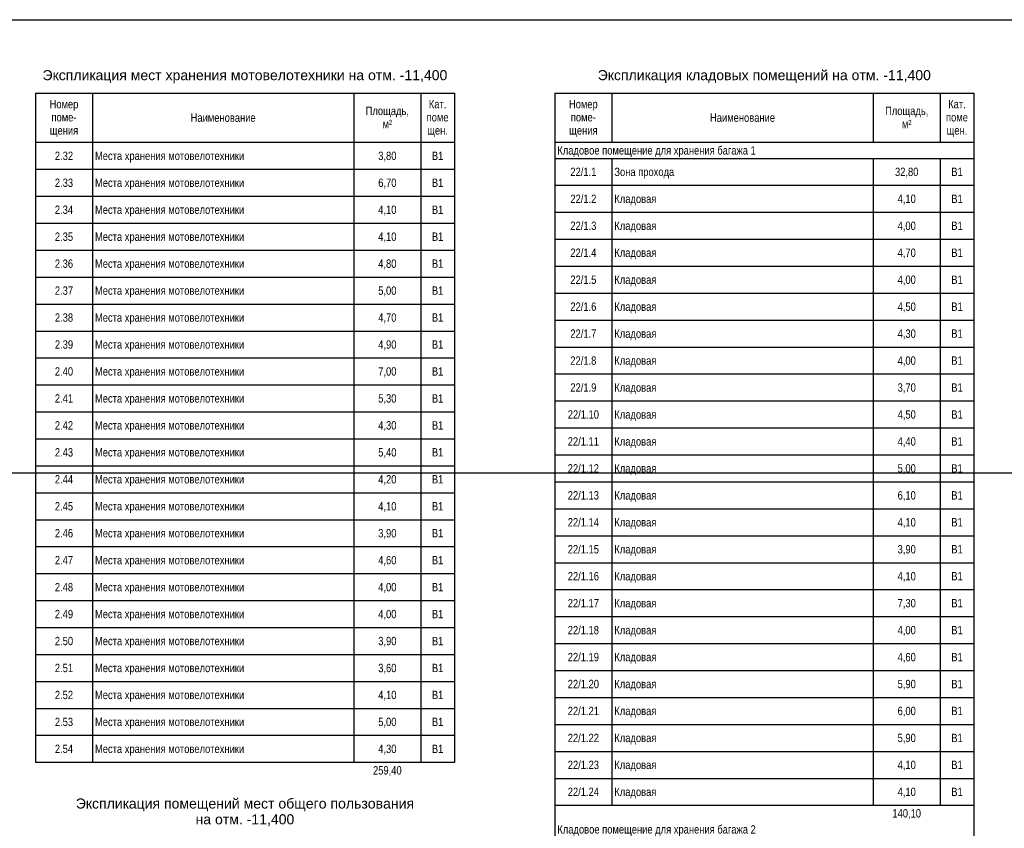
# Model space of a CAD drawing. Header units: millimetres. Extents: x -277772 to 277599, y -59564 to 282085.
# Tile 173 of 192: x 116232 to 145617, y -1553 to 22598. Entities that reach past the tile are written whole.
import ezdxf

# ---------------------------------------------------------------- set-up
doc = ezdxf.new("R2010")
doc.units = ezdxf.units.MM
doc.layers.add('UNPLOTTED', color=2, linetype='Continuous', plot=False)
doc.styles.add('Arial', font='arial.ttf', dxfattribs={"width": 0.8, "height": 350})
doc.styles.add('Arial_4', font='arial.ttf', dxfattribs={"height": 3})
doc.linetypes.add('в трубе открыто', pattern='A,10,[133,ltypeshp.shx,S=0.75,R=0,X=-5,Y=2.5],-2.5,[130,ltypeshp.shx,S=2.5,R=-45,X=0,Y=0],-2.5', length=15)

# ---------------------------------------------------------------- blocks, each defined once
blk = doc.blocks.new('*U61')
at = {"color": 0}
blk.add_lwpolyline([(0, 584), (0, 0), (-816, 0), (-816, 584)], close=True, dxfattribs=at)
blk = doc.blocks.new('A$C03be35bc')
for p, q in [((164.69, 455.2), (164.69, 440.44)), ((164.69, 455.2), (289.69, 455.2)), ((181.69, 455.2), (181.69, 440.44)), ((259.69, 455.2), (259.69, 440.44)), ((279.69, 455.2), (279.69, 440.44)), ((289.69, 455.2), (289.69, 440.44)), ((289.69, 455.2), (289.69, 440.44)), ((319.69, 455.2), (319.69, 40.2)), ((319.69, 455.2), (319.69, 440.44)), ((319.69, 455.2), (444.69, 455.2)), ((336.69, 455.2), (336.69, 440.44)), ((414.69, 455.2), (414.69, 440.44)), ((434.69, 455.2), (434.69, 440.44)), ((444.69, 455.2), (444.69, 40.2)), ((444.69, 455.2), (444.69, 440.44)), ((444.69, 455.2), (444.69, 440.44)), ((181.69, 440.44), (164.69, 440.44)), ((164.69, 440.44), (164.69, 432.39)), ((259.69, 440.44), (181.69, 440.44)), ((181.69, 440.44), (181.69, 432.39)), ((279.69, 440.44), (259.69, 440.44)), ((259.69, 440.44), (259.69, 432.39)), ((289.69, 440.44), (279.69, 440.44)), ((279.69, 440.44), (279.69, 432.39)), ((289.69, 440.44), (289.69, 440.44)), ((289.69, 440.44), (289.69, 432.39)), ((289.69, 440.44), (289.69, 432.39)), ((336.69, 440.44), (319.69, 440.44)), ((414.69, 440.44), (336.69, 440.44)), ((434.69, 440.44), (414.69, 440.44)), ((444.69, 440.44), (434.69, 440.44)), ((444.69, 440.44), (444.69, 440.44)), ((336.69, 435.65), (319.69, 435.65)), ((319.69, 435.65), (319.69, 427.6)), ((414.69, 435.65), (336.69, 435.65)), ((336.69, 435.65), (336.69, 427.6)), ((434.69, 435.65), (414.69, 435.65)), ((414.69, 435.65), (414.69, 427.6)), ((444.69, 435.65), (434.69, 435.65)), ((434.69, 435.65), (434.69, 427.6)), ((444.69, 435.65), (444.69, 435.65)), ((444.69, 435.65), (444.69, 427.6)), ((444.69, 435.65), (444.69, 427.6)), ((181.69, 432.39), (164.69, 432.39)), ((164.69, 432.39), (164.69, 424.34)), ((259.69, 432.39), (181.69, 432.39)), ((181.69, 432.39), (181.69, 424.34)), ((279.69, 432.39), (259.69, 432.39)), ((259.69, 432.39), (259.69, 424.34)), ((289.69, 432.39), (279.69, 432.39)), ((279.69, 432.39), (279.69, 424.34)), ((289.69, 432.39), (289.69, 432.39)), ((289.69, 432.39), (289.69, 424.34)), ((289.69, 432.39), (289.69, 424.34)), ((336.69, 427.6), (319.69, 427.6)), ((319.69, 427.6), (319.69, 419.55)), ((414.69, 427.6), (336.69, 427.6)), ((336.69, 427.6), (336.69, 419.55)), ((434.69, 427.6), (414.69, 427.6)), ((414.69, 427.6), (414.69, 419.55)), ((444.69, 427.6), (434.69, 427.6)), ((434.69, 427.6), (434.69, 419.55)), ((444.69, 427.6), (444.69, 427.6)), ((444.69, 427.6), (444.69, 419.55)), ((444.69, 427.6), (444.69, 419.55)), ((181.69, 424.34), (164.69, 424.34)), ((164.69, 424.34), (164.69, 416.29)), ((259.69, 424.34), (181.69, 424.34)), ((181.69, 424.34), (181.69, 416.29)), ((279.69, 424.34), (259.69, 424.34)), ((259.69, 424.34), (259.69, 416.29)), ((289.69, 424.34), (279.69, 424.34)), ((279.69, 424.34), (279.69, 416.29)), ((289.69, 424.34), (289.69, 424.34)), ((289.69, 424.34), (289.69, 416.29)), ((289.69, 424.34), (289.69, 416.29)), ((336.69, 419.55), (319.69, 419.55)), ((319.69, 419.55), (319.69, 411.5)), ((414.69, 419.55), (336.69, 419.55)), ((336.69, 419.55), (336.69, 411.5)), ((434.69, 419.55), (414.69, 419.55)), ((414.69, 419.55), (414.69, 411.5)), ((444.69, 419.55), (434.69, 419.55)), ((434.69, 419.55), (434.69, 411.5)), ((444.69, 419.55), (444.69, 419.55)), ((444.69, 419.55), (444.69, 411.5)), ((444.69, 419.55), (444.69, 411.5)), ((181.69, 416.29), (164.69, 416.29)), ((164.69, 416.29), (164.69, 408.24)), ((259.69, 416.29), (181.69, 416.29)), ((181.69, 416.29), (181.69, 408.24)), ((279.69, 416.29), (259.69, 416.29)), ((259.69, 416.29), (259.69, 408.24)), ((289.69, 416.29), (279.69, 416.29)), ((279.69, 416.29), (279.69, 408.24)), ((289.69, 416.29), (289.69, 416.29)), ((289.69, 416.29), (289.69, 408.24)), ((289.69, 416.29), (289.69, 408.24)), ((336.69, 411.5), (319.69, 411.5)), ((319.69, 411.5), (319.69, 403.45)), ((414.69, 411.5), (336.69, 411.5)), ((336.69, 411.5), (336.69, 403.45)), ((434.69, 411.5), (414.69, 411.5)), ((414.69, 411.5), (414.69, 403.45)), ((444.69, 411.5), (434.69, 411.5)), ((434.69, 411.5), (434.69, 403.45)), ((444.69, 411.5), (444.69, 411.5)), ((444.69, 411.5), (444.69, 403.45)), ((444.69, 411.5), (444.69, 403.45)), ((181.69, 408.24), (164.69, 408.24)), ((164.69, 408.24), (164.69, 400.19)), ((259.69, 408.24), (181.69, 408.24)), ((181.69, 408.24), (181.69, 400.19)), ((279.69, 408.24), (259.69, 408.24)), ((259.69, 408.24), (259.69, 400.19)), ((289.69, 408.24), (279.69, 408.24)), ((279.69, 408.24), (279.69, 400.19)), ((289.69, 408.24), (289.69, 408.24)), ((289.69, 408.24), (289.69, 400.19)), ((289.69, 408.24), (289.69, 400.19)), ((336.69, 403.45), (319.69, 403.45)), ((319.69, 403.45), (319.69, 395.4)), ((414.69, 403.45), (336.69, 403.45)), ((336.69, 403.45), (336.69, 395.4)), ((434.69, 403.45), (414.69, 403.45)), ((414.69, 403.45), (414.69, 395.4)), ((444.69, 403.45), (434.69, 403.45)), ((434.69, 403.45), (434.69, 395.4)), ((444.69, 403.45), (444.69, 403.45)), ((444.69, 403.45), (444.69, 395.4)), ((444.69, 403.45), (444.69, 395.4)), ((181.69, 400.19), (164.69, 400.19)), ((164.69, 400.19), (164.69, 392.14)), ((259.69, 400.19), (181.69, 400.19)), ((181.69, 400.19), (181.69, 392.14)), ((279.69, 400.19), (259.69, 400.19)), ((259.69, 400.19), (259.69, 392.14)), ((289.69, 400.19), (279.69, 400.19)), ((279.69, 400.19), (279.69, 392.14)), ((289.69, 400.19), (289.69, 400.19)), ((289.69, 400.19), (289.69, 392.14)), ((289.69, 400.19), (289.69, 392.14)), ((336.69, 395.4), (319.69, 395.4)), ((319.69, 395.4), (319.69, 387.35)), ((414.69, 395.4), (336.69, 395.4)), ((336.69, 395.4), (336.69, 387.35)), ((434.69, 395.4), (414.69, 395.4)), ((414.69, 395.4), (414.69, 387.35)), ((444.69, 395.4), (434.69, 395.4)), ((434.69, 395.4), (434.69, 387.35)), ((444.69, 395.4), (444.69, 395.4)), ((444.69, 395.4), (444.69, 387.35)), ((444.69, 395.4), (444.69, 387.35)), ((181.69, 392.14), (164.69, 392.14)), ((164.69, 392.14), (164.69, 384.09)), ((259.69, 392.14), (181.69, 392.14)), ((181.69, 392.14), (181.69, 384.09)), ((279.69, 392.14), (259.69, 392.14)), ((259.69, 392.14), (259.69, 384.09)), ((289.69, 392.14), (279.69, 392.14)), ((279.69, 392.14), (279.69, 384.09)), ((289.69, 392.14), (289.69, 392.14)), ((289.69, 392.14), (289.69, 384.09)), ((289.69, 392.14), (289.69, 384.09)), ((336.69, 387.35), (319.69, 387.35)), ((319.69, 387.35), (319.69, 379.3)), ((414.69, 387.35), (336.69, 387.35)), ((336.69, 387.35), (336.69, 379.3)), ((434.69, 387.35), (414.69, 387.35)), ((414.69, 387.35), (414.69, 379.3)), ((444.69, 387.35), (434.69, 387.35)), ((434.69, 387.35), (434.69, 379.3)), ((444.69, 387.35), (444.69, 387.35)), ((444.69, 387.35), (444.69, 379.3)), ((444.69, 387.35), (444.69, 379.3)), ((181.69, 384.09), (164.69, 384.09)), ((164.69, 384.09), (164.69, 376.04)), ((259.69, 384.09), (181.69, 384.09)), ((181.69, 384.09), (181.69, 376.04)), ((279.69, 384.09), (259.69, 384.09)), ((259.69, 384.09), (259.69, 376.04)), ((289.69, 384.09), (279.69, 384.09)), ((279.69, 384.09), (279.69, 376.04)), ((289.69, 384.09), (289.69, 384.09)), ((289.69, 384.09), (289.69, 376.04)), ((289.69, 384.09), (289.69, 376.04)), ((336.69, 379.3), (319.69, 379.3)), ((319.69, 379.3), (319.69, 371.25)), ((414.69, 379.3), (336.69, 379.3)), ((336.69, 379.3), (336.69, 371.25)), ((434.69, 379.3), (414.69, 379.3)), ((414.69, 379.3), (414.69, 371.25)), ((444.69, 379.3), (434.69, 379.3)), ((434.69, 379.3), (434.69, 371.25)), ((444.69, 379.3), (444.69, 379.3)), ((444.69, 379.3), (444.69, 371.25)), ((444.69, 379.3), (444.69, 371.25)), ((181.69, 376.04), (164.69, 376.04)), ((164.69, 376.04), (164.69, 367.99)), ((259.69, 376.04), (181.69, 376.04)), ((181.69, 376.04), (181.69, 367.99)), ((279.69, 376.04), (259.69, 376.04)), ((259.69, 376.04), (259.69, 367.99)), ((289.69, 376.04), (279.69, 376.04)), ((279.69, 376.04), (279.69, 367.99)), ((289.69, 376.04), (289.69, 376.04)), ((289.69, 376.04), (289.69, 367.99)), ((289.69, 376.04), (289.69, 367.99)), ((336.69, 371.25), (319.69, 371.25)), ((319.69, 371.25), (319.69, 363.2)), ((414.69, 371.25), (336.69, 371.25)), ((336.69, 371.25), (336.69, 363.2)), ((434.69, 371.25), (414.69, 371.25)), ((414.69, 371.25), (414.69, 363.2)), ((444.69, 371.25), (434.69, 371.25)), ((434.69, 371.25), (434.69, 363.2)), ((444.69, 371.25), (444.69, 371.25)), ((444.69, 371.25), (444.69, 363.2)), ((444.69, 371.25), (444.69, 363.2)), ((181.69, 367.99), (164.69, 367.99)), ((164.69, 367.99), (164.69, 359.94)), ((259.69, 367.99), (181.69, 367.99)), ((181.69, 367.99), (181.69, 359.94)), ((279.69, 367.99), (259.69, 367.99)), ((259.69, 367.99), (259.69, 359.94)), ((289.69, 367.99), (279.69, 367.99)), ((279.69, 367.99), (279.69, 359.94)), ((289.69, 367.99), (289.69, 367.99)), ((289.69, 367.99), (289.69, 359.94)), ((289.69, 367.99), (289.69, 359.94)), ((336.69, 363.2), (319.69, 363.2)), ((319.69, 363.2), (319.69, 355.15)), ((414.69, 363.2), (336.69, 363.2)), ((336.69, 363.2), (336.69, 355.15)), ((434.69, 363.2), (414.69, 363.2)), ((414.69, 363.2), (414.69, 355.15)), ((444.69, 363.2), (434.69, 363.2)), ((434.69, 363.2), (434.69, 355.15)), ((444.69, 363.2), (444.69, 363.2)), ((444.69, 363.2), (444.69, 355.15)), ((444.69, 363.2), (444.69, 355.15)), ((181.69, 359.94), (164.69, 359.94)), ((164.69, 359.94), (164.69, 351.89)), ((259.69, 359.94), (181.69, 359.94)), ((181.69, 359.94), (181.69, 351.89)), ((279.69, 359.94), (259.69, 359.94)), ((259.69, 359.94), (259.69, 351.89)), ((289.69, 359.94), (279.69, 359.94)), ((279.69, 359.94), (279.69, 351.89)), ((289.69, 359.94), (289.69, 359.94)), ((289.69, 359.94), (289.69, 351.89)), ((289.69, 359.94), (289.69, 351.89)), ((336.69, 355.15), (319.69, 355.15)), ((319.69, 355.15), (319.69, 347.1)), ((414.69, 355.15), (336.69, 355.15)), ((336.69, 355.15), (336.69, 347.1)), ((434.69, 355.15), (414.69, 355.15)), ((414.69, 355.15), (414.69, 347.1)), ((444.69, 355.15), (434.69, 355.15)), ((434.69, 355.15), (434.69, 347.1)), ((444.69, 355.15), (444.69, 355.15)), ((444.69, 355.15), (444.69, 347.1)), ((444.69, 355.15), (444.69, 347.1)), ((181.69, 351.89), (164.69, 351.89)), ((164.69, 351.89), (164.69, 343.84)), ((259.69, 351.89), (181.69, 351.89)), ((181.69, 351.89), (181.69, 343.84)), ((279.69, 351.89), (259.69, 351.89)), ((259.69, 351.89), (259.69, 343.84)), ((289.69, 351.89), (279.69, 351.89)), ((279.69, 351.89), (279.69, 343.84)), ((289.69, 351.89), (289.69, 351.89)), ((289.69, 351.89), (289.69, 343.84)), ((289.69, 351.89), (289.69, 343.84)), ((336.69, 347.1), (319.69, 347.1)), ((319.69, 347.1), (319.69, 339.05)), ((414.69, 347.1), (336.69, 347.1)), ((336.69, 347.1), (336.69, 339.05)), ((434.69, 347.1), (414.69, 347.1)), ((414.69, 347.1), (414.69, 339.05)), ((444.69, 347.1), (434.69, 347.1)), ((434.69, 347.1), (434.69, 339.05)), ((444.69, 347.1), (444.69, 347.1)), ((444.69, 347.1), (444.69, 339.05)), ((444.69, 347.1), (444.69, 339.05)), ((181.69, 343.84), (164.69, 343.84)), ((164.69, 343.84), (164.69, 335.79)), ((259.69, 343.84), (181.69, 343.84)), ((181.69, 343.84), (181.69, 335.79)), ((279.69, 343.84), (259.69, 343.84)), ((259.69, 343.84), (259.69, 335.79)), ((289.69, 343.84), (279.69, 343.84)), ((279.69, 343.84), (279.69, 335.79)), ((289.69, 343.84), (289.69, 343.84)), ((289.69, 343.84), (289.69, 335.79)), ((289.69, 343.84), (289.69, 335.79)), ((336.69, 339.05), (319.69, 339.05)), ((319.69, 339.05), (319.69, 331)), ((414.69, 339.05), (336.69, 339.05)), ((336.69, 339.05), (336.69, 331)), ((434.69, 339.05), (414.69, 339.05)), ((414.69, 339.05), (414.69, 331)), ((444.69, 339.05), (434.69, 339.05)), ((434.69, 339.05), (434.69, 331)), ((444.69, 339.05), (444.69, 339.05)), ((444.69, 339.05), (444.69, 331)), ((444.69, 339.05), (444.69, 331)), ((181.69, 335.79), (164.69, 335.79)), ((164.69, 335.79), (164.69, 327.74)), ((259.69, 335.79), (181.69, 335.79)), ((181.69, 335.79), (181.69, 327.74)), ((279.69, 335.79), (259.69, 335.79)), ((259.69, 335.79), (259.69, 327.74)), ((289.69, 335.79), (279.69, 335.79)), ((279.69, 335.79), (279.69, 327.74)), ((289.69, 335.79), (289.69, 335.79)), ((289.69, 335.79), (289.69, 327.74)), ((289.69, 335.79), (289.69, 327.74)), ((336.69, 331), (319.69, 331)), ((319.69, 331), (319.69, 322.95)), ((414.69, 331), (336.69, 331)), ((336.69, 331), (336.69, 322.95)), ((434.69, 331), (414.69, 331)), ((414.69, 331), (414.69, 322.95)), ((444.69, 331), (434.69, 331)), ((434.69, 331), (434.69, 322.95)), ((444.69, 331), (444.69, 331)), ((444.69, 331), (444.69, 322.95)), ((444.69, 331), (444.69, 322.95)), ((181.69, 327.74), (164.69, 327.74)), ((164.69, 327.74), (164.69, 319.69)), ((259.69, 327.74), (181.69, 327.74)), ((181.69, 327.74), (181.69, 319.69)), ((279.69, 327.74), (259.69, 327.74)), ((259.69, 327.74), (259.69, 319.69)), ((289.69, 327.74), (279.69, 327.74)), ((279.69, 327.74), (279.69, 319.69)), ((289.69, 327.74), (289.69, 327.74)), ((289.69, 327.74), (289.69, 319.69)), ((289.69, 327.74), (289.69, 319.69)), ((336.69, 322.95), (319.69, 322.95)), ((319.69, 322.95), (319.69, 314.9)), ((414.69, 322.95), (336.69, 322.95)), ((336.69, 322.95), (336.69, 314.9)), ((434.69, 322.95), (414.69, 322.95)), ((414.69, 322.95), (414.69, 314.9)), ((444.69, 322.95), (434.69, 322.95)), ((434.69, 322.95), (434.69, 314.9)), ((444.69, 322.95), (444.69, 322.95)), ((444.69, 322.95), (444.69, 314.9)), ((444.69, 322.95), (444.69, 314.9)), ((181.69, 319.69), (164.69, 319.69)), ((164.69, 319.69), (164.69, 311.64)), ((259.69, 319.69), (181.69, 319.69)), ((181.69, 319.69), (181.69, 311.64)), ((279.69, 319.69), (259.69, 319.69)), ((259.69, 319.69), (259.69, 311.64)), ((289.69, 319.69), (279.69, 319.69)), ((279.69, 319.69), (279.69, 311.64)), ((289.69, 319.69), (289.69, 319.69)), ((289.69, 319.69), (289.69, 311.64)), ((289.69, 319.69), (289.69, 311.64)), ((336.69, 314.9), (319.69, 314.9)), ((319.69, 314.9), (319.69, 306.85)), ((414.69, 314.9), (336.69, 314.9)), ((336.69, 314.9), (336.69, 306.85)), ((434.69, 314.9), (414.69, 314.9)), ((414.69, 314.9), (414.69, 306.85)), ((444.69, 314.9), (434.69, 314.9)), ((434.69, 314.9), (434.69, 306.85)), ((444.69, 314.9), (444.69, 314.9)), ((444.69, 314.9), (444.69, 306.85)), ((444.69, 314.9), (444.69, 306.85)), ((181.69, 311.64), (164.69, 311.64)), ((164.69, 311.64), (164.69, 303.59)), ((259.69, 311.64), (181.69, 311.64)), ((181.69, 311.64), (181.69, 303.59)), ((279.69, 311.64), (259.69, 311.64)), ((259.69, 311.64), (259.69, 303.59)), ((289.69, 311.64), (279.69, 311.64)), ((279.69, 311.64), (279.69, 303.59)), ((289.69, 311.64), (289.69, 311.64)), ((289.69, 311.64), (289.69, 303.59)), ((289.69, 311.64), (289.69, 303.59)), ((336.69, 306.85), (319.69, 306.85)), ((319.69, 306.85), (319.69, 298.79)), ((414.69, 306.85), (336.69, 306.85)), ((336.69, 306.85), (336.69, 298.79)), ((434.69, 306.85), (414.69, 306.85)), ((414.69, 306.85), (414.69, 298.79)), ((444.69, 306.85), (434.69, 306.85)), ((434.69, 306.85), (434.69, 298.79)), ((444.69, 306.85), (444.69, 306.85)), ((444.69, 306.85), (444.69, 298.79)), ((444.69, 306.85), (444.69, 298.79)), ((181.69, 303.59), (164.69, 303.59)), ((164.69, 303.59), (164.69, 295.54)), ((259.69, 303.59), (181.69, 303.59)), ((181.69, 303.59), (181.69, 295.54)), ((279.69, 303.59), (259.69, 303.59)), ((259.69, 303.59), (259.69, 295.54)), ((289.69, 303.59), (279.69, 303.59)), ((279.69, 303.59), (279.69, 295.54)), ((289.69, 303.59), (289.69, 303.59)), ((289.69, 303.59), (289.69, 295.54)), ((289.69, 303.59), (289.69, 295.54)), ((336.69, 298.79), (319.69, 298.79)), ((319.69, 298.79), (319.69, 290.74)), ((414.69, 298.79), (336.69, 298.79)), ((336.69, 298.79), (336.69, 290.74)), ((434.69, 298.79), (414.69, 298.79)), ((414.69, 298.79), (414.69, 290.74)), ((444.69, 298.79), (434.69, 298.79)), ((434.69, 298.79), (434.69, 290.74)), ((444.69, 298.79), (444.69, 298.79)), ((444.69, 298.79), (444.69, 290.74)), ((444.69, 298.79), (444.69, 290.74)), ((181.69, 295.54), (164.69, 295.54)), ((164.69, 295.54), (164.69, 287.49)), ((259.69, 295.54), (181.69, 295.54)), ((181.69, 295.54), (181.69, 287.49)), ((279.69, 295.54), (259.69, 295.54)), ((259.69, 295.54), (259.69, 287.49)), ((289.69, 295.54), (279.69, 295.54)), ((279.69, 295.54), (279.69, 287.49)), ((289.69, 295.54), (289.69, 295.54)), ((289.69, 295.54), (289.69, 287.49)), ((289.69, 295.54), (289.69, 287.49)), ((336.69, 290.74), (319.69, 290.74)), ((319.69, 290.74), (319.69, 282.69)), ((414.69, 290.74), (336.69, 290.74)), ((336.69, 290.74), (336.69, 282.69)), ((434.69, 290.74), (414.69, 290.74)), ((414.69, 290.74), (414.69, 282.69)), ((444.69, 290.74), (434.69, 290.74)), ((434.69, 290.74), (434.69, 282.69)), ((444.69, 290.74), (444.69, 290.74)), ((444.69, 290.74), (444.69, 282.69)), ((444.69, 290.74), (444.69, 282.69)), ((181.69, 287.49), (164.69, 287.49)), ((164.69, 287.49), (164.69, 279.44)), ((259.69, 287.49), (181.69, 287.49)), ((181.69, 287.49), (181.69, 279.44)), ((279.69, 287.49), (259.69, 287.49)), ((259.69, 287.49), (259.69, 279.44)), ((289.69, 287.49), (279.69, 287.49)), ((279.69, 287.49), (279.69, 279.44)), ((289.69, 287.49), (289.69, 287.49)), ((289.69, 287.49), (289.69, 279.44)), ((289.69, 287.49), (289.69, 279.44)), ((336.69, 282.69), (319.69, 282.69)), ((319.69, 282.69), (319.69, 274.64)), ((414.69, 282.69), (336.69, 282.69)), ((336.69, 282.69), (336.69, 274.64)), ((434.69, 282.69), (414.69, 282.69)), ((414.69, 282.69), (414.69, 274.64)), ((444.69, 282.69), (434.69, 282.69)), ((434.69, 282.69), (434.69, 274.64)), ((444.69, 282.69), (444.69, 282.69)), ((444.69, 282.69), (444.69, 274.64)), ((444.69, 282.69), (444.69, 274.64)), ((181.69, 279.44), (164.69, 279.44)), ((164.69, 279.44), (164.69, 271.39)), ((259.69, 279.44), (181.69, 279.44)), ((181.69, 279.44), (181.69, 271.39)), ((279.69, 279.44), (259.69, 279.44)), ((259.69, 279.44), (259.69, 271.39)), ((289.69, 279.44), (279.69, 279.44)), ((279.69, 279.44), (279.69, 271.39)), ((289.69, 279.44), (289.69, 279.44)), ((289.69, 279.44), (289.69, 271.39)), ((289.69, 279.44), (289.69, 271.39)), ((336.69, 274.64), (319.69, 274.64)), ((319.69, 274.64), (319.69, 266.59)), ((414.69, 274.64), (336.69, 274.64)), ((336.69, 274.64), (336.69, 266.59)), ((434.69, 274.64), (414.69, 274.64)), ((414.69, 274.64), (414.69, 266.59)), ((444.69, 274.64), (434.69, 274.64)), ((434.69, 274.64), (434.69, 266.59)), ((444.69, 274.64), (444.69, 274.64)), ((444.69, 274.64), (444.69, 266.59)), ((444.69, 274.64), (444.69, 266.59)), ((181.69, 271.39), (164.69, 271.39)), ((164.69, 271.39), (164.69, 263.34)), ((259.69, 271.39), (181.69, 271.39)), ((181.69, 271.39), (181.69, 263.34)), ((279.69, 271.39), (259.69, 271.39)), ((259.69, 271.39), (259.69, 263.34)), ((289.69, 271.39), (279.69, 271.39)), ((279.69, 271.39), (279.69, 263.34)), ((289.69, 271.39), (289.69, 271.39)), ((289.69, 271.39), (289.69, 263.34)), ((289.69, 271.39), (289.69, 263.34)), ((336.69, 266.59), (319.69, 266.59)), ((319.69, 266.59), (319.69, 258.54)), ((414.69, 266.59), (336.69, 266.59)), ((336.69, 266.59), (336.69, 258.54)), ((434.69, 266.59), (414.69, 266.59)), ((414.69, 266.59), (414.69, 258.54)), ((444.69, 266.59), (434.69, 266.59)), ((434.69, 266.59), (434.69, 258.54)), ((444.69, 266.59), (444.69, 266.59)), ((444.69, 266.59), (444.69, 258.54)), ((444.69, 266.59), (444.69, 258.54)), ((181.69, 263.34), (164.69, 263.34)), ((164.69, 263.34), (164.69, 255.29)), ((259.69, 263.34), (181.69, 263.34)), ((181.69, 263.34), (181.69, 255.29)), ((279.69, 263.34), (259.69, 263.34)), ((259.69, 263.34), (259.69, 255.29)), ((289.69, 263.34), (279.69, 263.34)), ((279.69, 263.34), (279.69, 255.29)), ((289.69, 263.34), (289.69, 263.34)), ((289.69, 263.34), (289.69, 255.29)), ((289.69, 263.34), (289.69, 255.29)), ((336.69, 258.54), (319.69, 258.54)), ((319.69, 258.54), (319.69, 250.49)), ((414.69, 258.54), (336.69, 258.54)), ((336.69, 258.54), (336.69, 250.49)), ((434.69, 258.54), (414.69, 258.54)), ((414.69, 258.54), (414.69, 250.49)), ((444.69, 258.54), (434.69, 258.54)), ((434.69, 258.54), (434.69, 250.49)), ((444.69, 258.54), (444.69, 258.54)), ((444.69, 258.54), (444.69, 250.49)), ((444.69, 258.54), (444.69, 250.49)), ((181.69, 255.29), (164.69, 255.29)), ((259.69, 255.29), (181.69, 255.29)), ((279.69, 255.29), (259.69, 255.29)), ((289.69, 255.29), (279.69, 255.29)), ((289.69, 255.29), (289.69, 255.29)), ((336.69, 250.49), (319.69, 250.49)), ((319.69, 250.49), (319.69, 242.44)), ((414.69, 250.49), (336.69, 250.49)), ((336.69, 250.49), (336.69, 242.44)), ((434.69, 250.49), (414.69, 250.49)), ((414.69, 250.49), (414.69, 242.44)), ((444.69, 250.49), (434.69, 250.49)), ((434.69, 250.49), (434.69, 242.44)), ((444.69, 250.49), (444.69, 250.49)), ((444.69, 250.49), (444.69, 242.44)), ((444.69, 250.49), (444.69, 242.44)), ((336.69, 242.44), (319.69, 242.44)), ((414.69, 242.44), (336.69, 242.44)), ((434.69, 242.44), (414.69, 242.44)), ((444.69, 242.44), (434.69, 242.44)), ((444.69, 242.44), (444.69, 242.44))]:
    blk.add_line(p, q)
at = {"line_spacing_factor": 0.941778}
for s, insert, char_height, width, attachment_point, style in [('Экспликация мест хранения мотовелотехники на отм. -11,400', (227.19, 462.1), 3, 144.3722, 2, 'Arial_4'), ('Экспликация кладовых помещений на отм. -11,400', (382.19, 462.1), 3, 118.8472, 2, 'Arial_4'), ('Номер\\Pпоме-\\Pщения', (173.19, 453.2), 2.5, 12.8552, 2, 'Arial'), ('Кат.\\Pпоме\\Pщен.', (284.69, 453.2), 2.5, 9.7944, 2, 'Arial'), ('Номер\\Pпоме-\\Pщения', (328.19, 453.2), 2.5, 12.8552, 2, 'Arial'), ('Кат.\\Pпоме\\Pщен.', (439.69, 453.2), 2.5, 9.7944, 2, 'Arial'), ('Площадь,\\Pм\\fArial|b0|i0|c238|p34|;²', (269.69, 451.18), 2.5, 19.2521, 2, 'Arial'), ('Площадь,\\Pм\\fArial|b0|i0|c238|p34|;²', (424.69, 451.18), 2.5, 19.2521, 2, 'Arial'), ('Наименование', (220.69, 449.16), 2.5, 28.9547, 2, 'Arial'), ('Наименование', (375.69, 449.16), 2.5, 28.9547, 2, 'Arial'), ('Кладовое помещение для хранения багажа 1', (320.44, 439.39), 2.5, 88.4252, 1, 'Arial'), ('2.32', (173.19, 437.76), 2.5, 8.1416, 2, 'Arial'), ('Места хранения мотовелотехники', (182.44, 437.76), 2.5, 66.449, 1, 'Arial'), ('3,80', (269.69, 437.76), 2.5, 8.1416, 2, 'Arial'), ('В1', (284.69, 437.76), 2.5, 5.1115, 2, 'Arial'), ('22/1.1', (328.19, 432.97), 2.5, 11.6309, 2, 'Arial'), ('Зона прохода', (337.44, 432.97), 2.5, 26.6898, 1, 'Arial'), ('32,80', (424.69, 432.97), 2.5, 10.4678, 2, 'Arial'), ('В1', (439.69, 432.97), 2.5, 5.1115, 2, 'Arial'), ('2.33', (173.19, 429.71), 2.5, 8.1416, 2, 'Arial'), ('Места хранения мотовелотехники', (182.44, 429.71), 2.5, 66.449, 1, 'Arial'), ('6,70', (269.69, 429.71), 2.5, 8.1416, 2, 'Arial'), ('В1', (284.69, 429.71), 2.5, 5.1115, 2, 'Arial'), ('22/1.2', (328.19, 424.92), 2.5, 11.6309, 2, 'Arial'), ('Кладовая', (337.44, 424.92), 2.5, 18.7012, 1, 'Arial'), ('4,10', (424.69, 424.92), 2.5, 8.1416, 2, 'Arial'), ('В1', (439.69, 424.92), 2.5, 5.1115, 2, 'Arial'), ('2.34', (173.19, 421.66), 2.5, 8.1416, 2, 'Arial'), ('Места хранения мотовелотехники', (182.44, 421.66), 2.5, 66.449, 1, 'Arial'), ('4,10', (269.69, 421.66), 2.5, 8.1416, 2, 'Arial'), ('В1', (284.69, 421.66), 2.5, 5.1115, 2, 'Arial'), ('22/1.3', (328.19, 416.87), 2.5, 11.6309, 2, 'Arial'), ('Кладовая', (337.44, 416.87), 2.5, 18.7012, 1, 'Arial'), ('4,00', (424.69, 416.87), 2.5, 8.1416, 2, 'Arial'), ('В1', (439.69, 416.87), 2.5, 5.1115, 2, 'Arial'), ('2.35', (173.19, 413.61), 2.5, 8.1416, 2, 'Arial'), ('Места хранения мотовелотехники', (182.44, 413.61), 2.5, 66.449, 1, 'Arial'), ('4,10', (269.69, 413.61), 2.5, 8.1416, 2, 'Arial'), ('В1', (284.69, 413.61), 2.5, 5.1115, 2, 'Arial'), ('22/1.4', (328.19, 408.82), 2.5, 11.6309, 2, 'Arial'), ('Кладовая', (337.44, 408.82), 2.5, 18.7012, 1, 'Arial'), ('4,70', (424.69, 408.82), 2.5, 8.1416, 2, 'Arial'), ('В1', (439.69, 408.82), 2.5, 5.1115, 2, 'Arial'), ('2.36', (173.19, 405.56), 2.5, 8.1416, 2, 'Arial'), ('Места хранения мотовелотехники', (182.44, 405.56), 2.5, 66.449, 1, 'Arial'), ('4,80', (269.69, 405.56), 2.5, 8.1416, 2, 'Arial'), ('В1', (284.69, 405.56), 2.5, 5.1115, 2, 'Arial'), ('22/1.5', (328.19, 400.76), 2.5, 11.6309, 2, 'Arial'), ('Кладовая', (337.44, 400.76), 2.5, 18.7012, 1, 'Arial'), ('4,00', (424.69, 400.76), 2.5, 8.1416, 2, 'Arial'), ('В1', (439.69, 400.76), 2.5, 5.1115, 2, 'Arial'), ('2.37', (173.19, 397.51), 2.5, 8.1416, 2, 'Arial'), ('Места хранения мотовелотехники', (182.44, 397.51), 2.5, 66.449, 1, 'Arial'), ('5,00', (269.69, 397.51), 2.5, 8.1416, 2, 'Arial'), ('В1', (284.69, 397.51), 2.5, 5.1115, 2, 'Arial'), ('22/1.6', (328.19, 392.71), 2.5, 11.6309, 2, 'Arial'), ('Кладовая', (337.44, 392.71), 2.5, 18.7012, 1, 'Arial'), ('4,50', (424.69, 392.71), 2.5, 8.1416, 2, 'Arial'), ('В1', (439.69, 392.71), 2.5, 5.1115, 2, 'Arial'), ('2.38', (173.19, 389.46), 2.5, 8.1416, 2, 'Arial'), ('Места хранения мотовелотехники', (182.44, 389.46), 2.5, 66.449, 1, 'Arial'), ('4,70', (269.69, 389.46), 2.5, 8.1416, 2, 'Arial'), ('В1', (284.69, 389.46), 2.5, 5.1115, 2, 'Arial'), ('22/1.7', (328.19, 384.66), 2.5, 11.6309, 2, 'Arial'), ('Кладовая', (337.44, 384.66), 2.5, 18.7012, 1, 'Arial'), ('4,30', (424.69, 384.66), 2.5, 8.1416, 2, 'Arial'), ('В1', (439.69, 384.66), 2.5, 5.1115, 2, 'Arial'), ('2.39', (173.19, 381.41), 2.5, 8.1416, 2, 'Arial'), ('Места хранения мотовелотехники', (182.44, 381.41), 2.5, 66.449, 1, 'Arial'), ('4,90', (269.69, 381.41), 2.5, 8.1416, 2, 'Arial'), ('В1', (284.69, 381.41), 2.5, 5.1115, 2, 'Arial'), ('22/1.8', (328.19, 376.61), 2.5, 11.6309, 2, 'Arial'), ('Кладовая', (337.44, 376.61), 2.5, 18.7012, 1, 'Arial'), ('4,00', (424.69, 376.61), 2.5, 8.1416, 2, 'Arial'), ('В1', (439.69, 376.61), 2.5, 5.1115, 2, 'Arial'), ('2.40', (173.19, 373.36), 2.5, 8.1416, 2, 'Arial'), ('Места хранения мотовелотехники', (182.44, 373.36), 2.5, 66.449, 1, 'Arial'), ('7,00', (269.69, 373.36), 2.5, 8.1416, 2, 'Arial'), ('В1', (284.69, 373.36), 2.5, 5.1115, 2, 'Arial'), ('22/1.9', (328.19, 368.56), 2.5, 11.6309, 2, 'Arial'), ('Кладовая', (337.44, 368.56), 2.5, 18.7012, 1, 'Arial'), ('3,70', (424.69, 368.56), 2.5, 8.1416, 2, 'Arial'), ('В1', (439.69, 368.56), 2.5, 5.1115, 2, 'Arial'), ('2.41', (173.19, 365.31), 2.5, 8.1416, 2, 'Arial'), ('Места хранения мотовелотехники', (182.44, 365.31), 2.5, 66.449, 1, 'Arial'), ('5,30', (269.69, 365.31), 2.5, 8.1416, 2, 'Arial'), ('В1', (284.69, 365.31), 2.5, 5.1115, 2, 'Arial'), ('22/1.10', (328.19, 360.51), 2.5, 13.957, 2, 'Arial'), ('Кладовая', (337.44, 360.51), 2.5, 18.7012, 1, 'Arial'), ('4,50', (424.69, 360.51), 2.5, 8.1416, 2, 'Arial'), ('В1', (439.69, 360.51), 2.5, 5.1115, 2, 'Arial'), ('2.42', (173.19, 357.26), 2.5, 8.1416, 2, 'Arial'), ('Места хранения мотовелотехники', (182.44, 357.26), 2.5, 66.449, 1, 'Arial'), ('4,30', (269.69, 357.26), 2.5, 8.1416, 2, 'Arial'), ('В1', (284.69, 357.26), 2.5, 5.1115, 2, 'Arial'), ('22/1.11', (328.19, 352.46), 2.5, 13.957, 2, 'Arial'), ('Кладовая', (337.44, 352.46), 2.5, 18.7012, 1, 'Arial'), ('4,40', (424.69, 352.46), 2.5, 8.1416, 2, 'Arial'), ('В1', (439.69, 352.46), 2.5, 5.1115, 2, 'Arial'), ('2.43', (173.19, 349.21), 2.5, 8.1416, 2, 'Arial'), ('Места хранения мотовелотехники', (182.44, 349.21), 2.5, 66.449, 1, 'Arial'), ('5,40', (269.69, 349.21), 2.5, 8.1416, 2, 'Arial'), ('В1', (284.69, 349.21), 2.5, 5.1115, 2, 'Arial'), ('22/1.12', (328.19, 344.41), 2.5, 13.957, 2, 'Arial'), ('Кладовая', (337.44, 344.41), 2.5, 18.7012, 1, 'Arial'), ('5,00', (424.69, 344.41), 2.5, 8.1416, 2, 'Arial'), ('В1', (439.69, 344.41), 2.5, 5.1115, 2, 'Arial'), ('2.44', (173.19, 341.16), 2.5, 8.1416, 2, 'Arial'), ('Места хранения мотовелотехники', (182.44, 341.16), 2.5, 66.449, 1, 'Arial'), ('4,20', (269.69, 341.16), 2.5, 8.1416, 2, 'Arial'), ('В1', (284.69, 341.16), 2.5, 5.1115, 2, 'Arial'), ('22/1.13', (328.19, 336.36), 2.5, 13.957, 2, 'Arial'), ('Кладовая', (337.44, 336.36), 2.5, 18.7012, 1, 'Arial'), ('6,10', (424.69, 336.36), 2.5, 8.1416, 2, 'Arial'), ('В1', (439.69, 336.36), 2.5, 5.1115, 2, 'Arial'), ('2.45', (173.19, 333.1), 2.5, 8.1416, 2, 'Arial'), ('Места хранения мотовелотехники', (182.44, 333.1), 2.5, 66.449, 1, 'Arial'), ('4,10', (269.69, 333.1), 2.5, 8.1416, 2, 'Arial'), ('В1', (284.69, 333.1), 2.5, 5.1115, 2, 'Arial'), ('22/1.14', (328.19, 328.31), 2.5, 13.957, 2, 'Arial'), ('Кладовая', (337.44, 328.31), 2.5, 18.7012, 1, 'Arial'), ('4,10', (424.69, 328.31), 2.5, 8.1416, 2, 'Arial'), ('В1', (439.69, 328.31), 2.5, 5.1115, 2, 'Arial'), ('2.46', (173.19, 325.05), 2.5, 8.1416, 2, 'Arial'), ('Места хранения мотовелотехники', (182.44, 325.05), 2.5, 66.449, 1, 'Arial'), ('3,90', (269.69, 325.05), 2.5, 8.1416, 2, 'Arial'), ('В1', (284.69, 325.05), 2.5, 5.1115, 2, 'Arial'), ('22/1.15', (328.19, 320.26), 2.5, 13.957, 2, 'Arial'), ('Кладовая', (337.44, 320.26), 2.5, 18.7012, 1, 'Arial'), ('3,90', (424.69, 320.26), 2.5, 8.1416, 2, 'Arial'), ('В1', (439.69, 320.26), 2.5, 5.1115, 2, 'Arial'), ('2.47', (173.19, 317), 2.5, 8.1416, 2, 'Arial'), ('Места хранения мотовелотехники', (182.44, 317), 2.5, 66.449, 1, 'Arial'), ('4,60', (269.69, 317), 2.5, 8.1416, 2, 'Arial'), ('В1', (284.69, 317), 2.5, 5.1115, 2, 'Arial'), ('22/1.16', (328.19, 312.21), 2.5, 13.957, 2, 'Arial'), ('Кладовая', (337.44, 312.21), 2.5, 18.7012, 1, 'Arial'), ('4,10', (424.69, 312.21), 2.5, 8.1416, 2, 'Arial'), ('В1', (439.69, 312.21), 2.5, 5.1115, 2, 'Arial'), ('2.48', (173.19, 308.95), 2.5, 8.1416, 2, 'Arial'), ('Места хранения мотовелотехники', (182.44, 308.95), 2.5, 66.449, 1, 'Arial'), ('4,00', (269.69, 308.95), 2.5, 8.1416, 2, 'Arial'), ('В1', (284.69, 308.95), 2.5, 5.1115, 2, 'Arial'), ('22/1.17', (328.19, 304.16), 2.5, 13.957, 2, 'Arial'), ('Кладовая', (337.44, 304.16), 2.5, 18.7012, 1, 'Arial'), ('7,30', (424.69, 304.16), 2.5, 8.1416, 2, 'Arial'), ('В1', (439.69, 304.16), 2.5, 5.1115, 2, 'Arial'), ('2.49', (173.19, 300.9), 2.5, 8.1416, 2, 'Arial'), ('Места хранения мотовелотехники', (182.44, 300.9), 2.5, 66.449, 1, 'Arial'), ('4,00', (269.69, 300.9), 2.5, 8.1416, 2, 'Arial'), ('В1', (284.69, 300.9), 2.5, 5.1115, 2, 'Arial'), ('22/1.18', (328.19, 296.11), 2.5, 13.957, 2, 'Arial'), ('Кладовая', (337.44, 296.11), 2.5, 18.7012, 1, 'Arial'), ('4,00', (424.69, 296.11), 2.5, 8.1416, 2, 'Arial'), ('В1', (439.69, 296.11), 2.5, 5.1115, 2, 'Arial'), ('2.50', (173.19, 292.85), 2.5, 8.1416, 2, 'Arial'), ('Места хранения мотовелотехники', (182.44, 292.85), 2.5, 66.449, 1, 'Arial'), ('3,90', (269.69, 292.85), 2.5, 8.1416, 2, 'Arial'), ('В1', (284.69, 292.85), 2.5, 5.1115, 2, 'Arial'), ('22/1.19', (328.19, 288.06), 2.5, 13.957, 2, 'Arial'), ('Кладовая', (337.44, 288.06), 2.5, 18.7012, 1, 'Arial'), ('4,60', (424.69, 288.06), 2.5, 8.1416, 2, 'Arial'), ('В1', (439.69, 288.06), 2.5, 5.1115, 2, 'Arial'), ('2.51', (173.19, 284.8), 2.5, 8.1416, 2, 'Arial'), ('Места хранения мотовелотехники', (182.44, 284.8), 2.5, 66.449, 1, 'Arial'), ('3,60', (269.69, 284.8), 2.5, 8.1416, 2, 'Arial'), ('В1', (284.69, 284.8), 2.5, 5.1115, 2, 'Arial'), ('22/1.20', (328.19, 280.01), 2.5, 13.957, 2, 'Arial'), ('Кладовая', (337.44, 280.01), 2.5, 18.7012, 1, 'Arial'), ('5,90', (424.69, 280.01), 2.5, 8.1416, 2, 'Arial'), ('В1', (439.69, 280.01), 2.5, 5.1115, 2, 'Arial'), ('2.52', (173.19, 276.75), 2.5, 8.1416, 2, 'Arial'), ('Места хранения мотовелотехники', (182.44, 276.75), 2.5, 66.449, 1, 'Arial'), ('4,10', (269.69, 276.75), 2.5, 8.1416, 2, 'Arial'), ('В1', (284.69, 276.75), 2.5, 5.1115, 2, 'Arial'), ('22/1.21', (328.19, 271.96), 2.5, 13.957, 2, 'Arial'), ('Кладовая', (337.44, 271.96), 2.5, 18.7012, 1, 'Arial'), ('6,00', (424.69, 271.96), 2.5, 8.1416, 2, 'Arial'), ('В1', (439.69, 271.96), 2.5, 5.1115, 2, 'Arial'), ('2.53', (173.19, 268.7), 2.5, 8.1416, 2, 'Arial'), ('Места хранения мотовелотехники', (182.44, 268.7), 2.5, 66.449, 1, 'Arial'), ('5,00', (269.69, 268.7), 2.5, 8.1416, 2, 'Arial'), ('В1', (284.69, 268.7), 2.5, 5.1115, 2, 'Arial'), ('22/1.22', (328.19, 263.91), 2.5, 13.957, 2, 'Arial'), ('Кладовая', (337.44, 263.91), 2.5, 18.7012, 1, 'Arial'), ('5,90', (424.69, 263.91), 2.5, 8.1416, 2, 'Arial'), ('В1', (439.69, 263.91), 2.5, 5.1115, 2, 'Arial'), ('2.54', (173.19, 260.65), 2.5, 8.1416, 2, 'Arial'), ('Места хранения мотовелотехники', (182.44, 260.65), 2.5, 66.449, 1, 'Arial'), ('4,30', (269.69, 260.65), 2.5, 8.1416, 2, 'Arial'), ('В1', (284.69, 260.65), 2.5, 5.1115, 2, 'Arial'), ('22/1.23', (328.19, 255.86), 2.5, 13.957, 2, 'Arial'), ('Кладовая', (337.44, 255.86), 2.5, 18.7012, 1, 'Arial'), ('4,10', (424.69, 255.86), 2.5, 8.1416, 2, 'Arial'), ('В1', (439.69, 255.86), 2.5, 5.1115, 2, 'Arial'), ('259,40', (269.69, 254.23), 2.5, 12.7939, 2, 'Arial'), ('22/1.24', (328.19, 247.81), 2.5, 13.957, 2, 'Arial'), ('Кладовая', (337.44, 247.81), 2.5, 18.7012, 1, 'Arial'), ('4,10', (424.69, 247.81), 2.5, 8.1416, 2, 'Arial'), ('В1', (439.69, 247.81), 2.5, 5.1115, 2, 'Arial'), ('Экспликация помещений мест общего пользования\\Pна отм. -11,400', (227.19, 244.57), 3, 120.6468, 2, 'Arial_4'), ('140,10', (424.69, 241.39), 2.5, 12.7939, 2, 'Arial'), ('Кладовое помещение для хранения багажа 2', (320.44, 236.6), 2.5, 88.4252, 1, 'Arial')]:
    blk.add_mtext(s, dxfattribs=dict(at, insert=insert, char_height=char_height, width=width, attachment_point=attachment_point, style=style))

msp = doc.modelspace()

# ---------------------------------------------------------------- linework, layer by layer
at = {"layer": 'UNPLOTTED', "color": 1, "ltscale": 100}
msp.add_xline((-94774, 9064), (1, 0), dxfattribs=at)

# ---------------------------------------------------------------- block references
at = {"linetype": 'в трубе открыто', "ltscale": 100, "xscale": 100, "yscale": 100, "zscale": 100}
msp.add_blockref('A$C03be35bc', (100235, -25119), dxfattribs=at)
at = {"layer": 'UNPLOTTED', "xscale": 100, "yscale": 100, "zscale": 100}
msp.add_blockref('*U61', (180084, -35802), dxfattribs=at)

doc.saveas('drawing.dxf')
